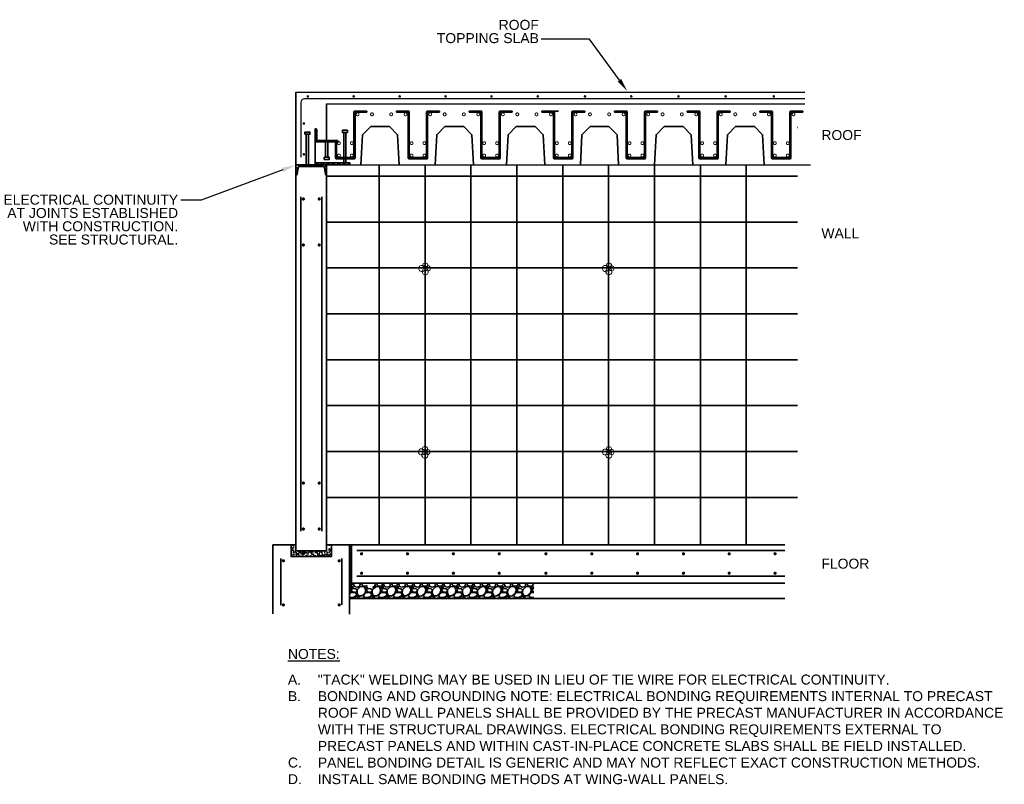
# Model space of a CAD drawing. Header units: inches. Extents: x 294 to 9722, y 170 to 7422.
# Tile 21 of 35: x 294 to 1184, y 1457 to 2148. Entities that reach past the tile are written whole.
import ezdxf
from ezdxf import colors
from ezdxf.entities.mleader import LeaderData, LeaderLine
from ezdxf.enums import TextEntityAlignment as Align
from ezdxf.math import Vec2, Vec3

# ---------------------------------------------------------------- set-up
doc = ezdxf.new("R2010")
doc.units = ezdxf.units.IN
doc.header["$MEASUREMENT"] = 0
doc.layers.add('E-ANNO-TEXT', color=7, linetype='Continuous', lineweight=25)
doc.layers.add('E-DETL-GRPH', color=7, linetype='Continuous', lineweight=35)
doc.styles.add("3 4 1'-0", font='arial.ttf', dxfattribs={"height": 2})
doc.styles.add('R18', font='romans.shx', dxfattribs={"width": 0.85, "height": 0.125})
doc.styles.get("Standard").update_dxf_attribs({"font": 'arial.ttf'})

msp = doc.modelspace()

# ---------------------------------------------------------------- hatches: boundary and pattern name
at = {"layer": 'E-DETL-GRPH'}
h = msp.add_hatch(dxfattribs=at)
h.set_pattern_fill('STEEL', color=0, scale=27.647945, style=0)
h.set_pattern_definition([(135, (1276.1718, 4872.409), (2.443756, 2.443756), []), (135, (1276.1718, 4874.137), (2.443756, 2.443756), [])])
edge = h.paths.add_edge_path()
edge.add_line((561.40986, 2037.5293), (582.20024, 2037.5293))
edge.add_line((582.20024, 2037.5293), (582.20024, 2037.6157))
edge.add_arc((580.79699, 2037.67985), 1.40472, 357.38221813, 423.55144906)
edge.add_line((581.42265, 2038.93755), (563.79011, 2038.93755))
edge.add_arc((563.79011, 2039.90954), 0.972, 180, 270, ccw=False)
edge.add_line((562.81811, 2039.90954), (562.81811, 2048.72522))
edge.add_arc((561.56042, 2048.09957), 1.40472, 26.44855094, 92.61778187)
edge.add_line((561.49626, 2049.50282), (561.40986, 2049.50282))
edge.add_line((561.40986, 2049.50282), (561.40986, 2037.5293))
h = msp.add_hatch(dxfattribs=at)
h.set_pattern_fill('STEEL', color=0, scale=27.647945, style=0)
h.set_pattern_definition([(315, (-6369.3018, 3464.1225), (-2.4437561, -2.4437561), []), (315, (-6369.3018, 3462.3945), (-2.4437561, -2.4437561), [])])
edge = h.paths.add_edge_path()
edge.add_arc((568.29463, 2013.89088), 1.61041, 7.5, 90)
edge.add_line((568.29463, 2015.50129), (547.44983, 2015.50129))
edge.add_arc((547.44983, 2013.89088), 1.61041, 90, 172.5)
edge.add_line((545.85319, 2014.10108), (545.09036, 2008.5789))
edge.add_arc((543.99383, 2008.72326), 1.10599, 270, 352.5, ccw=False)
edge.add_line((543.99383, 2007.61727), (543.99383, 2016.73891))
edge.add_line((543.99383, 2016.73891), (571.75063, 2016.73891))
edge.add_line((571.75063, 2016.73891), (571.75063, 2007.61727))
edge.add_arc((571.75063, 2008.72326), 1.10599, 187.5, 270, ccw=False)
edge.add_line((570.6541, 2008.5789), (569.89127, 2014.10108))
h = msp.add_hatch(dxfattribs=at)
h.set_pattern_fill('STEEL', color=0, scale=27.647945, style=0)
h.set_pattern_definition([(45, (-1977.2783, 278.0614), (-2.443756, 2.443756), []), (45, (-1977.2783, 279.7894), (-2.443756, 2.443756), [])])
h.paths.add_polyline_path([(561.40986, 2016.84776), (592.56822, 2016.84776), (592.56822, 2018.61658), (561.40986, 2018.61658)])
h = msp.add_hatch(dxfattribs=at)
h.set_pattern_fill('AR-SAND', color=0, scale=1.632753, style=0)
h.set_pattern_definition([(37.5, (-1492.0512, 390.8757), (-0.1028526, 3.1460266), [0, -2.481784, 0, -2.7756795, 0, -2.653223]), (7.5, (-1492.0512, 390.8757), (2.8896076, 4.6078664), [0, -1.3388572, 0, -2.236871, 0, -0.8571951]), (327.5, (-1494.0595, 390.8757), (5.0846233, 0.0092398), [0, -0.8163763, 0, -2.9389548, 0, -3.8369687]), (317.5, (-1494.0595, 390.8757), (4.908261, 1.433027), [0, -0.4081882, 0, -1.926648, 0, -2.204216])])
h.paths.add_polyline_path([(576.01114, 1673.36214), (573.41914, 1673.36214), (573.41914, 1668.17815), (557.86718, 1668.17815), (557.86718, 1662.99416), (576.01114, 1662.99416)])
h.paths.add_polyline_path([(557.86718, 1668.17815), (542.31521, 1668.17815), (542.31521, 1673.36214), (539.72321, 1673.36214), (539.72321, 1662.99416), (557.86718, 1662.99416)])
h = msp.add_hatch(dxfattribs=at)
h.set_pattern_fill('AR-SAND', color=0, scale=1.632753, style=0)
h.set_pattern_definition([(37.5, (-1492.0512, 390.8757), (-0.1028526, 3.1460266), [0, -2.481784, 0, -2.7756795, 0, -2.653223]), (7.5, (-1492.0512, 390.8757), (2.8896076, 4.6078664), [0, -1.3388572, 0, -2.236871, 0, -0.8571951]), (327.5, (-1494.0595, 390.8757), (5.0846233, 0.0092398), [0, -0.8163763, 0, -2.9389548, 0, -3.8369687]), (317.5, (-1494.0595, 390.8757), (4.908261, 1.433027), [0, -0.4081882, 0, -1.926648, 0, -2.204216])])
h.paths.add_polyline_path([(576.01114, 1673.36214), (573.41914, 1673.36214), (573.41914, 1668.17815), (557.86718, 1668.17815), (557.86718, 1662.99416), (576.01114, 1662.99416)])
h.paths.add_polyline_path([(557.86718, 1668.17815), (542.31521, 1668.17815), (542.31521, 1673.36214), (539.72321, 1673.36214), (539.72321, 1662.99416), (557.86718, 1662.99416)])
h = msp.add_hatch(dxfattribs=at)
h.set_pattern_fill('GRAVEL', color=0, scale=13.606272, style=0)
h.set_pattern_definition([(228.0128, (-289.1174, 1365.6534), (-108.8501519, -122.4564663), [1.83053, -181.22313]), (184.9697, (-290.342, 1364.29275), (163.2752783, 13.60615372), [3.14125, -310.98393]), (132.5104, (-293.4714, 1364.0206), (136.0625937, -149.66911), [2.21494, -219.27911]), (267.2737, (-298.7779, 1360.61905), (13.6062178, 272.125444), [2.86056, -283.19493]), (292.8337, (-298.91395, 1357.76174), (-68.03149478, 163.27521518), [2.805, -277.69548]), (357.2737, (-297.82545, 1355.17654), (-272.125444, 13.6062178), [2.86056, -283.19493]), (37.6942, (-294.96813, 1355.0405), (-176.88163595, -136.06258945), [3.78294, -374.51058]), (72.2553, (-291.97475, 1357.35355), (95.24405044, 299.33793272), [3.57148, -353.57695]), (121.4296, (-290.88625, 1360.7551), (-108.85028804, 176.88146847), [2.87024, -284.15438]), (175.2364, (-292.3829, 1363.2042), (149.6690049, -13.6061568), [3.27683, -160.56439]), (222.3974, (-295.64844, 1363.47637), (-163.27536402, -149.66888427), [4.23765, -419.52729]), (138.8141, (-285.3077, 1360.483), (-95.2439441, 81.6375954), [1.44636, -143.19028]), (171.4692, (-286.3962, 1361.4354), (176.88151266, -27.21265163), [2.75169, -272.41812]), (225, (-289.117, 1361.844), (-2e-15, -13.60628), [1.92421, -17.31795]), (203.1986, (-290.0699, 1363.4764), (68.0313563, 27.212562), [1.03623, -102.58605]), (291.8014, (-291.0223, 1363.0682), (-13.606271, 40.81882), [1.46544, -71.80658]), (30.9638, (-290.478, 1361.7076), (40.818789, 27.212578), [2.38013, -76.95739]), (161.5651, (-288.437, 1362.932), (27.21255, -13.60625), [1.72107, -41.30574]), (16.3895, (-298.91395, 1363.0682), (136.0627499, 40.8187168), [2.41103, -238.69272]), (70.3462, (-296.6009, 1363.7485), (-54.4250233, -149.66902106), [2.02272, -200.24906]), (293.1986, (-288.4371, 1365.6534), (-27.212562, 68.0313563), [2.07244, -101.54984]), (343.6105, (-287.62074, 1363.7485), (-136.0627499, 40.8187168), [2.41103, -238.69272]), (339.444, (-298.914, 1354.6323), (-68.031385, 27.2124895), [2.32504, -113.927]), (294.7751, (-296.7369, 1353.8159), (-68.0312537, 149.66903856), [1.94812, -192.86405]), (66.8014, (-288.301, 1352.0471), (27.212562, 68.0313563), [2.07244, -101.54984]), (17.354, (-287.4847, 1353.952), (-176.8815635, -54.4250132), [2.28083, -225.80185]), (69.444, (-294.9681, 1352.0471), (-27.2124895, -68.031385), [1.16252, -115.08952]), (101.3099, (-289.1174, 1352.047), (-13.60624, 54.425098), [0.69378, -68.68486]), (165.9638, (-289.2535, 1352.7274), (40.818823, -13.606246), [2.805, -53.29509]), (186.009, (-291.97475, 1353.4077), (136.0627166, 13.6062627), [2.59948, -257.34798]), (303.6901, (-290.478, 1360.483), (-13.60629, 27.212538), [1.96232, -47.09578]), (353.1572, (-289.38956, 1358.85024), (231.30661537, -27.21265282), [3.42598, -339.1712]), (60.9454, (-285.988, 1358.442), (-54.4250884, -95.2439092), [1.40085, -138.6843]), (90, (-285.308, 1359.667), (-13.60627, 13.60627), [0.81638, -12.7899]), (120.2564, (-292.2469, 1353.8159), (54.4250184, -95.2439374), [1.89024, -187.13413]), (48.0128, (-293.1993, 1355.4487), (108.8501519, 122.4564663), [3.66107, -179.3926]), (0, (-290.75, 1358.17), (13.60627, 13.60627), [3.53763, -10.06864]), (325.3048, (-287.21255, 1358.1699), (-136.0626419, 95.24402114), [2.15134, -212.9827]), (254.0546, (-285.4437, 1356.9454), (-13.6062705, -54.4250897), [1.9811, -97.07406]), (207.646, (-285.988, 1355.0405), (-258.51911095, -136.06282495), [3.22557, -319.33205]), (175.4261, (-288.8453, 1353.5438), (-176.8815436, 13.60620126), [3.41244, -337.83113])])
h.paths.add_polyline_path([(759.05718, 1638.80218), (627.18512, 1638.80218), (627.18512, 1624.92378), (759.05718, 1624.92378)])
h.paths.add_polyline_path([(627.18512, 1638.80218), (613.13322, 1638.80218), (613.13322, 1634.93066), (608.23673, 1634.93066), (608.23673, 1638.80218), (594.28942, 1638.80218), (594.28942, 1630.91057), (592.5138, 1630.91057), (592.5138, 1624.92378), (627.18512, 1624.92378)])

# ---------------------------------------------------------------- linework, layer by layer
at = {"layer": 'E-ANNO-TEXT', "color": 0}
for p, q in [((543.99383, 2082.45721), (1003.94862, 2082.45721)), ((571.75063, 2072.08923), (1003.94862, 2072.08923)), ((561.40986, 2016.84776), (1008.96742, 2016.84776))]:
    msp.add_line(p, q, dxfattribs=at)
msp.add_lwpolyline([(1003.94862, 2076.52928), (551.84277, 2076.52928, 0.414213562), (548.38678, 2073.07329), (548.38678, 2023.84923)], format="xyb", dxfattribs=at)
at = {"layer": 'E-DETL-GRPH', "color": 0}
for p, q in [((543.99383, 2082.45721), (543.99383, 2016.73891)), ((571.75063, 2072.08923), (571.75063, 2038.93755)), ((596.32928, 2049.23062), (596.32928, 2064.57399)), ((597.19328, 2065.43799), (607.98241, 2065.43799)), ((598.23008, 2064.40119), (607.98241, 2064.40119)), ((607.98241, 2064.40119), (607.98241, 2065.43799)), ((645.59177, 2065.43799), (634.80264, 2065.43799)), ((634.80264, 2064.40119), (634.80264, 2065.43799)), ((644.55497, 2064.40119), (634.80264, 2064.40119)), ((646.45577, 2049.23062), (646.45577, 2064.57399)), ((661.99328, 2049.23062), (661.99328, 2064.57399)), ((662.85728, 2065.43799), (673.64641, 2065.43799)), ((663.89408, 2064.40119), (673.64641, 2064.40119)), ((673.64641, 2064.40119), (673.64641, 2065.43799)), ((711.25577, 2065.43799), (700.46664, 2065.43799)), ((700.46664, 2064.40119), (700.46664, 2065.43799)), ((710.21897, 2064.40119), (700.46664, 2064.40119)), ((712.11977, 2049.23062), (712.11977, 2064.57399)), ((727.65728, 2049.23062), (727.65728, 2064.57399)), ((728.52128, 2065.43799), (739.31041, 2065.43799)), ((729.55808, 2064.40119), (739.31041, 2064.40119)), ((739.31041, 2064.40119), (739.31041, 2065.43799)), ((776.91977, 2065.43799), (766.13064, 2065.43799)), ((766.13064, 2064.40119), (766.13064, 2065.43799)), ((775.88297, 2064.40119), (766.13064, 2064.40119)), ((770.3446, 2065.43799), (781.13374, 2065.43799)), ((777.78377, 2049.23062), (777.78377, 2064.57399)), ((793.32128, 2049.23062), (793.32128, 2064.57399)), ((794.18528, 2065.43799), (804.97441, 2065.43799)), ((795.22208, 2064.40119), (804.97441, 2064.40119)), ((804.97441, 2064.40119), (804.97441, 2065.43799)), ((842.58377, 2065.43799), (831.79464, 2065.43799)), ((831.79464, 2064.40119), (831.79464, 2065.43799)), ((841.54697, 2064.40119), (831.79464, 2064.40119)), ((843.44777, 2049.23062), (843.44777, 2064.57399)), ((858.98528, 2049.23062), (858.98528, 2064.57399)), ((859.84928, 2065.43799), (870.63841, 2065.43799)), ((860.88608, 2064.40119), (870.63841, 2064.40119)), ((870.63841, 2064.40119), (870.63841, 2065.43799)), ((908.24777, 2065.43799), (897.45864, 2065.43799)), ((897.45864, 2064.40119), (897.45864, 2065.43799)), ((907.21097, 2064.40119), (897.45864, 2064.40119)), ((909.11177, 2049.23062), (909.11177, 2064.57399)), ((924.64928, 2049.23062), (924.64928, 2064.57399)), ((925.51328, 2065.43799), (936.30241, 2065.43799)), ((926.55008, 2064.40119), (936.30241, 2064.40119)), ((936.30241, 2064.40119), (936.30241, 2065.43799)), ((973.91177, 2065.43799), (963.12264, 2065.43799)), ((963.12264, 2064.40119), (963.12264, 2065.43799)), ((972.87497, 2064.40119), (963.12264, 2064.40119)), ((974.77577, 2049.23062), (974.77577, 2064.57399)), ((990.31328, 2049.23062), (990.31328, 2064.57399)), ((991.17728, 2065.43799), (1001.96641, 2065.43799)), ((992.21408, 2064.40119), (1001.96641, 2064.40119)), ((1001.96641, 2064.40119), (1001.96641, 2065.43799)), ((597.36608, 2049.23062), (597.36608, 2063.53719)), ((645.41897, 2049.23062), (645.41897, 2063.53719)), ((663.03008, 2049.23062), (663.03008, 2063.53719)), ((711.08297, 2049.23062), (711.08297, 2063.53719)), ((728.69408, 2049.23062), (728.69408, 2063.53719)), ((776.74697, 2049.23062), (776.74697, 2063.53719)), ((794.35808, 2049.23062), (794.35808, 2063.53719)), ((842.41097, 2049.23062), (842.41097, 2063.53719)), ((860.02208, 2049.23062), (860.02208, 2063.53719)), ((908.07497, 2049.23062), (908.07497, 2063.53719)), ((925.68608, 2049.23062), (925.68608, 2063.53719)), ((973.73897, 2049.23062), (973.73897, 2063.53719)), ((991.35008, 2049.23062), (991.35008, 2063.53719)), ((596.32928, 2024.29978), (596.32928, 2049.23062)), ((597.36608, 2023.26298), (597.36608, 2049.23062)), ((645.41897, 2023.26298), (645.41897, 2049.23062)), ((646.45577, 2024.29978), (646.45577, 2049.23062)), ((661.99328, 2024.29978), (661.99328, 2049.23062)), ((663.03008, 2023.26298), (663.03008, 2049.23062)), ((711.08297, 2023.26298), (711.08297, 2049.23062)), ((712.11977, 2024.29978), (712.11977, 2049.23062)), ((727.65728, 2024.29978), (727.65728, 2049.23062)), ((728.69408, 2023.26298), (728.69408, 2049.23062)), ((776.74697, 2023.26298), (776.74697, 2049.23062)), ((777.78377, 2024.29978), (777.78377, 2049.23062)), ((793.32128, 2024.29978), (793.32128, 2049.23062)), ((794.35808, 2023.26298), (794.35808, 2049.23062)), ((842.41097, 2023.26298), (842.41097, 2049.23062)), ((843.44777, 2024.29978), (843.44777, 2049.23062)), ((858.98528, 2024.29978), (858.98528, 2049.23062)), ((860.02208, 2023.26298), (860.02208, 2049.23062)), ((908.07497, 2023.26298), (908.07497, 2049.23062)), ((909.11177, 2024.29978), (909.11177, 2049.23062)), ((924.64928, 2024.29978), (924.64928, 2049.23062)), ((925.68608, 2023.26298), (925.68608, 2049.23062)), ((973.73897, 2023.26298), (973.73897, 2049.23062)), ((974.77577, 2024.29978), (974.77577, 2049.23062)), ((990.31328, 2024.29978), (990.31328, 2049.23062)), ((991.35008, 2023.26298), (991.35008, 2049.23062)), ((997.28684, 2050.51216), (996.92704, 2050.51216)), ((553.3626, 2016.73891), (553.3626, 2044.4685)), ((555.3066, 2016.73891), (555.3066, 2044.4685)), ((587.22266, 2018.61658), (587.22266, 2046.23731)), ((589.16666, 2018.61658), (589.16666, 2046.23731)), ((561.40986, 2037.5293), (561.40986, 2016.84776)), ((570.83305, 2037.5293), (570.83305, 2023.78696)), ((572.77705, 2037.5293), (572.77705, 2023.78696)), ((579.75497, 2037.13215), (579.75497, 2023.26298)), ((580.79177, 2037.13215), (579.75497, 2037.13215)), ((580.79177, 2037.13215), (580.79177, 2024.29978)), ((580.61897, 2022.39898), (596.50208, 2022.39898)), ((581.65577, 2023.43578), (595.46528, 2023.43578)), ((646.28297, 2022.39898), (662.16608, 2022.39898)), ((647.31977, 2023.43578), (661.12928, 2023.43578)), ((711.94697, 2022.39898), (727.83008, 2022.39898)), ((712.98377, 2023.43578), (726.79328, 2023.43578)), ((777.61097, 2022.39898), (793.49408, 2022.39898)), ((778.64777, 2023.43578), (792.45728, 2023.43578)), ((843.27497, 2022.39898), (859.15808, 2022.39898)), ((844.31177, 2023.43578), (858.12128, 2023.43578)), ((908.93897, 2022.39898), (924.82208, 2022.39898)), ((909.97577, 2023.43578), (923.78528, 2023.43578)), ((974.60297, 2022.39898), (990.48608, 2022.39898)), ((975.63977, 2023.43578), (989.44928, 2023.43578)), ((543.99383, 2016.73891), (543.99383, 1668.17815)), ((571.75063, 2016.73891), (571.75063, 1668.17815)), ((619.22145, 2016.23841), (619.22145, 1673.9102)), ((660.69345, 2016.23841), (660.69345, 1673.9102)), ((702.16545, 2016.23841), (702.16545, 1673.9102)), ((743.63745, 2016.23841), (743.63745, 1673.9102)), ((785.10945, 2016.23841), (785.10945, 1673.9102)), ((826.58145, 2016.23841), (826.58145, 1673.9102)), ((868.05345, 2016.23841), (868.05345, 1673.9102)), ((909.52545, 2016.23841), (909.52545, 1673.9102)), ((950.99745, 2016.23841), (950.99745, 1673.9102)), ((997.28684, 2006.67014), (571.83904, 2006.67014)), ((548.38678, 1988.07652), (548.38678, 1685.96557)), ((567.34757, 1988.07652), (567.34757, 1685.96557)), ((997.28684, 1965.19814), (571.83904, 1965.19814)), ((997.28684, 1923.72614), (571.83904, 1923.72614)), ((997.28684, 1882.25414), (571.83904, 1882.25414)), ((997.28684, 1840.78214), (571.83904, 1840.78214)), ((997.28684, 1799.31014), (571.83904, 1799.31014)), ((997.28684, 1757.83814), (571.83904, 1757.83814)), ((997.28684, 1716.36614), (571.83904, 1716.36614)), ((523.23066, 1673.36214), (523.23066, 1611.15427)), ((539.72827, 1673.36214), (523.23066, 1673.36214)), ((539.72321, 1673.36214), (539.72321, 1662.99416)), ((539.72321, 1673.36214), (543.98878, 1673.36204)), ((539.72321, 1673.36214), (539.72321, 1662.99416)), ((539.72321, 1673.36214), (543.98878, 1673.36204)), ((571.74557, 1673.36224), (576.01114, 1673.36214)), ((571.74557, 1673.36224), (576.01114, 1673.36214)), ((576.01114, 1673.36214), (576.01114, 1662.99416)), ((576.01114, 1673.36214), (576.01114, 1662.99416)), ((592.5138, 1673.36214), (576.01619, 1673.36214)), ((592.5138, 1673.36214), (594.28942, 1673.36214)), ((592.5138, 1673.36214), (592.5138, 1610.9599)), ((594.28942, 1673.36214), (594.28942, 1638.80218)), ((985.73961, 1673.36214), (594.28942, 1673.36214)), ((571.75063, 1668.17815), (543.99383, 1668.17815)), ((571.75063, 1668.17815), (543.99383, 1668.17815)), ((592.5138, 1671.59333), (594.28942, 1671.59333)), ((592.5138, 1669.82451), (594.28942, 1669.82451)), ((592.5138, 1668.05569), (594.28942, 1668.05569)), ((592.5138, 1666.28688), (594.28942, 1666.28688)), ((592.5138, 1664.51806), (594.28942, 1664.51806)), ((598.95208, 1668.22319), (985.73961, 1668.22319)), ((530.31517, 1661.16034), (530.31517, 1618.98895)), ((576.01114, 1662.99416), (539.72321, 1662.99416)), ((585.42928, 1661.16034), (585.42928, 1619.24711)), ((592.5138, 1662.74925), (594.28942, 1662.74925)), ((592.5138, 1660.98043), (594.28942, 1660.98043)), ((592.5138, 1659.21162), (594.28942, 1659.21162)), ((592.5138, 1657.4428), (594.28942, 1657.4428)), ((592.5138, 1655.67399), (594.28942, 1655.67399)), ((592.5138, 1653.90517), (594.28942, 1653.90517)), ((592.5138, 1652.13636), (594.28942, 1652.13636)), ((592.5138, 1650.36754), (594.28942, 1650.36754)), ((592.5138, 1648.59873), (594.28942, 1648.59873)), ((592.5138, 1646.82991), (594.28942, 1646.82991)), ((592.5138, 1645.0611), (594.28942, 1645.0611)), ((592.5138, 1643.29228), (594.28942, 1643.29228)), ((592.5138, 1641.52346), (594.28942, 1641.52346)), ((592.5138, 1639.75465), (594.28942, 1639.75465)), ((592.5138, 1637.98583), (594.28942, 1637.98583)), ((594.28942, 1638.80218), (985.73961, 1638.80218)), ((598.95208, 1645.07154), (985.73961, 1645.07154)), ((592.5138, 1636.21702), (594.28942, 1636.21702)), ((592.5138, 1634.4482), (594.28942, 1634.4482)), ((592.5138, 1632.67939), (594.28942, 1632.67939)), ((592.5138, 1624.92378), (985.73961, 1624.92378))]:
    msp.add_line(p, q, dxfattribs=at)
for points, const_width in [([(555.29111, 2078.72395, -1), (554.13914, 2078.72395, -1)], 1.15197), ([(596.79024, 2078.72395, -1), (595.63827, 2078.72395, -1)], 1.15197), ([(638.28937, 2078.72395, -1), (637.1374, 2078.72395, -1)], 1.15197), ([(679.7885, 2078.72395, -1), (678.63653, 2078.72395, -1)], 1.15197), ([(721.28763, 2078.72395, -1), (720.13566, 2078.72395, -1)], 1.15197), ([(763.11096, 2078.72395, -1), (761.95899, 2078.72395, -1)], 1.15197), ([(805.77075, 2078.72395, -1), (804.61878, 2078.72395, -1)], 1.15197), ([(847.59408, 2078.72395, -1), (846.44211, 2078.72395, -1)], 1.15197), ([(890.25387, 2078.72395, -1), (889.1019, 2078.72395, -1)], 1.15197), ([(932.91366, 2078.72395, -1), (931.76169, 2078.72395, -1)], 1.15197), ([(976.40992, 2078.72395, -1), (975.25795, 2078.72395, -1)], 1.15197), ([(551.73184, 2054.2642, -1), (550.57987, 2054.2642, -1)], 1.15197), ([(551.73184, 2026.35783, -1), (550.57987, 2026.35783, -1)], 1.15197), ([(549.99656, 1986.00636, 1), (551.43652, 1986.00636, 1)], 1.43996), ([(565.7378, 1986.00636, -1), (564.29784, 1986.00636, -1)], 1.43996), ([(551.43652, 1944.46214, -1), (549.99656, 1944.46214, -1)], 1.43996), ([(565.7378, 1944.46214, -1), (564.29784, 1944.46214, -1)], 1.43996), ([(549.99656, 1729.31906, 1), (551.43652, 1729.31906, 1)], 1.43996), ([(565.7378, 1729.31906, -1), (564.29784, 1729.31906, -1)], 1.43996), ([(551.43652, 1687.77485, -1), (549.99656, 1687.77485, -1)], 1.43996), ([(565.7378, 1687.77485, -1), (564.29784, 1687.77485, -1)], 1.43996), ([(602.58545, 1665.42056, 1), (604.02541, 1665.42056, 1)], 1.43996), ([(644.05745, 1665.42056, 1), (645.49741, 1665.42056, 1)], 1.43996), ([(685.52945, 1665.42056, 1), (686.96941, 1665.42056, 1)], 1.43996), ([(727.00145, 1665.42056, 1), (728.44141, 1665.42056, 1)], 1.43996), ([(769.17611, 1665.42056, 1), (770.61607, 1665.42056, 1)], 1.43996), ([(810.64811, 1665.42056, 1), (812.08807, 1665.42056, 1)], 1.43996), ([(851.98629, 1665.42056, 1), (853.42625, 1665.42056, 1)], 1.43996), ([(893.45829, 1665.42056, 1), (894.89825, 1665.42056, 1)], 1.43996), ([(934.79648, 1665.42056, 1), (936.23644, 1665.42056, 1)], 1.43996), ([(976.26848, 1665.42056, 1), (977.70844, 1665.42056, 1)], 1.43996), ([(531.92495, 1659.09018, 1), (533.36491, 1659.09018, 1)], 1.43996), ([(583.81951, 1659.09018, -1), (582.37955, 1659.09018, -1)], 1.43996), ([(602.58545, 1647.81628, 1), (604.02541, 1647.81628, 1)], 1.43996), ([(644.05745, 1647.81628, 1), (645.49741, 1647.81628, 1)], 1.43996), ([(685.52945, 1647.81628, 1), (686.96941, 1647.81628, 1)], 1.43996), ([(727.00145, 1647.81628, 1), (728.44141, 1647.81628, 1)], 1.43996), ([(769.17611, 1647.81628, 1), (770.61607, 1647.81628, 1)], 1.43996), ([(810.64811, 1647.81628, 1), (812.08807, 1647.81628, 1)], 1.43996), ([(851.98629, 1647.81628, 1), (853.42625, 1647.81628, 1)], 1.43996), ([(893.45829, 1647.81628, 1), (894.89825, 1647.81628, 1)], 1.43996), ([(934.79648, 1647.81628, 1), (936.23644, 1647.81628, 1)], 1.43996), ([(976.26848, 1647.81628, 1), (977.70844, 1647.81628, 1)], 1.43996), ([(531.92495, 1619.19019, 1), (533.36491, 1619.19019, 1)], 1.43996), ([(583.81951, 1619.19019, -1), (582.37955, 1619.19019, -1)], 1.43996)]:
    msp.add_lwpolyline(points, format="xyb", close=True, dxfattribs=dict(at, const_width=const_width))
at = {"layer": 'E-DETL-GRPH', "color": 0, "const_width": 0.864, "flags": 128}
for points in [[(598.41284, 2062.52428, 1), (601.00484, 2062.52428, 1)], [(611.43693, 2062.52428, 1), (614.02893, 2062.52428, 1)], [(631.34812, 2062.52428, -1), (628.75612, 2062.52428, -1)], [(644.37221, 2062.52428, -1), (641.78021, 2062.52428, -1)], [(664.07684, 2062.52428, 1), (666.66884, 2062.52428, 1)], [(677.10093, 2062.52428, 1), (679.69293, 2062.52428, 1)], [(697.01212, 2062.52428, -1), (694.42012, 2062.52428, -1)], [(710.03621, 2062.52428, -1), (707.44421, 2062.52428, -1)], [(729.74084, 2062.52428, 1), (732.33284, 2062.52428, 1)], [(742.76493, 2062.52428, 1), (745.35693, 2062.52428, 1)], [(762.67612, 2062.52428, -1), (760.08412, 2062.52428, -1)], [(775.70021, 2062.52428, -1), (773.10821, 2062.52428, -1)], [(795.40484, 2062.52428, 1), (797.99684, 2062.52428, 1)], [(808.42893, 2062.52428, 1), (811.02093, 2062.52428, 1)], [(828.34012, 2062.52428, -1), (825.74812, 2062.52428, -1)], [(841.36421, 2062.52428, -1), (838.77221, 2062.52428, -1)], [(861.06884, 2062.52428, 1), (863.66084, 2062.52428, 1)], [(874.09293, 2062.52428, 1), (876.68493, 2062.52428, 1)], [(894.00412, 2062.52428, -1), (891.41212, 2062.52428, -1)], [(907.02821, 2062.52428, -1), (904.43621, 2062.52428, -1)], [(926.73284, 2062.52428, 1), (929.32484, 2062.52428, 1)], [(939.75693, 2062.52428, 1), (942.34893, 2062.52428, 1)], [(959.66812, 2062.52428, -1), (957.07612, 2062.52428, -1)], [(972.69221, 2062.52428, -1), (970.10021, 2062.52428, -1)], [(992.39684, 2062.52428, 1), (994.98884, 2062.52428, 1)], [(581.50437, 2036.50117, 1), (584.09637, 2036.50117, 1)], [(593.15751, 2036.50117, 1), (595.74951, 2036.50117, 1)], [(647.16837, 2036.50117, 1), (649.76037, 2036.50117, 1)], [(658.82151, 2036.50117, 1), (661.41351, 2036.50117, 1)], [(712.83237, 2036.50117, 1), (715.42437, 2036.50117, 1)], [(724.48551, 2036.50117, 1), (727.07751, 2036.50117, 1)], [(778.49637, 2036.50117, 1), (781.08837, 2036.50117, 1)], [(790.14951, 2036.50117, 1), (792.74151, 2036.50117, 1)], [(844.16037, 2036.50117, 1), (846.75237, 2036.50117, 1)], [(855.81351, 2036.50117, 1), (858.40551, 2036.50117, 1)], [(909.82437, 2036.50117, 1), (912.41637, 2036.50117, 1)], [(921.47751, 2036.50117, 1), (924.06951, 2036.50117, 1)], [(975.48837, 2036.50117, 1), (978.08037, 2036.50117, 1)], [(987.14151, 2036.50117, 1), (989.73351, 2036.50117, 1)], [(581.50437, 2025.3158, 1), (584.09637, 2025.3158, 1)], [(593.15751, 2025.3158, 1), (595.74951, 2025.3158, 1)], [(647.16837, 2025.3158, 1), (649.76037, 2025.3158, 1)], [(658.82151, 2025.3158, 1), (661.41351, 2025.3158, 1)], [(712.83237, 2025.3158, 1), (715.42437, 2025.3158, 1)], [(724.48551, 2025.3158, 1), (727.07751, 2025.3158, 1)], [(778.49637, 2025.3158, 1), (781.08837, 2025.3158, 1)], [(790.14951, 2025.3158, 1), (792.74151, 2025.3158, 1)], [(844.16037, 2025.3158, 1), (846.75237, 2025.3158, 1)], [(855.81351, 2025.3158, 1), (858.40551, 2025.3158, 1)], [(909.82437, 2025.3158, 1), (912.41637, 2025.3158, 1)], [(921.47751, 2025.3158, 1), (924.06951, 2025.3158, 1)], [(975.48837, 2025.3158, 1), (978.08037, 2025.3158, 1)], [(987.14151, 2025.3158, 1), (989.73351, 2025.3158, 1)]]:
    msp.add_lwpolyline(points, format="xyb", close=True, dxfattribs=at)
at = {"layer": 'E-DETL-GRPH', "color": 0}
for points in [[(561.40986, 2037.5293), (582.20024, 2037.5293), (582.20024, 2037.6157, 0.29701687), (581.42265, 2038.93755), (563.79011, 2038.93755, -0.414213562), (562.81811, 2039.90954), (562.81811, 2048.72522, 0.29701687), (561.49626, 2049.50282), (561.40986, 2049.50282), (561.40986, 2037.5293)], [(569.89127, 2014.10108, 0.376373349), (568.29463, 2015.50129), (547.44983, 2015.50129, 0.376373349), (545.85319, 2014.10108), (545.09036, 2008.5789, -0.376373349), (543.99383, 2007.61727), (543.99383, 2016.73891), (571.75063, 2016.73891), (571.75063, 2007.61727, -0.376373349), (570.6541, 2008.5789)]]:
    msp.add_lwpolyline(points, format="xyb", close=True, dxfattribs=at)
for points in [[(590.46265, 2046.23731), (590.46265, 2048.18131), (585.92666, 2048.18131), (585.92666, 2046.23731)], [(552.0666, 2044.4685), (552.0666, 2046.41249), (556.60259, 2046.41249), (556.60259, 2044.4685)], [(574.07305, 2023.78696), (574.07305, 2021.84297), (569.53706, 2021.84297), (569.53706, 2023.78696)], [(561.40986, 2016.84776), (592.56822, 2016.84776), (592.56822, 2018.61658), (561.40986, 2018.61658)]]:
    msp.add_lwpolyline(points, close=True, dxfattribs=at)
for points in [[(637.33286, 2016.84776), (635.90596, 2044.07467), (628.57293, 2051.40769), (611.53286, 2051.40769), (604.19983, 2044.07467), (602.77293, 2016.84776)], [(704.34768, 2016.84776), (702.92078, 2044.07467), (695.58775, 2051.40769), (678.54768, 2051.40769), (671.21465, 2044.07467), (669.78775, 2016.84776)], [(768.8531, 2016.84776), (767.4262, 2044.07467), (760.09317, 2051.40769), (743.0531, 2051.40769), (735.72007, 2044.07467), (734.29317, 2016.84776)], [(835.57543, 2016.84776), (834.14853, 2044.07467), (826.8155, 2051.40769), (809.77543, 2051.40769), (802.4424, 2044.07467), (801.0155, 2016.84776)], [(902.59025, 2016.84776), (901.16335, 2044.07467), (893.83032, 2051.40769), (876.79025, 2051.40769), (869.45722, 2044.07467), (868.03032, 2016.84776)], [(967.09567, 2016.84776), (965.66877, 2044.07467), (958.33574, 2051.40769), (941.29567, 2051.40769), (933.96264, 2044.07467), (932.53574, 2016.84776)], [(592.5138, 1630.91057), (594.28942, 1630.91057), (594.28942, 1645.9302)]]:
    msp.add_lwpolyline(points, dxfattribs=at)
for centre, start, end in [((597.19328, 2064.57399), 90, 180), ((598.23008, 2063.53719), 90, 180), ((644.55497, 2063.53719), 0, 90), ((645.59177, 2064.57399), 0, 90), ((662.85728, 2064.57399), 90, 180), ((663.89408, 2063.53719), 90, 180), ((710.21897, 2063.53719), 0, 90), ((711.25577, 2064.57399), 0, 90), ((728.52128, 2064.57399), 90, 180), ((729.55808, 2063.53719), 90, 180), ((775.88297, 2063.53719), 0, 90), ((776.91977, 2064.57399), 0, 90), ((794.18528, 2064.57399), 90, 180), ((795.22208, 2063.53719), 90, 180), ((841.54697, 2063.53719), 0, 90), ((842.58377, 2064.57399), 0, 90), ((859.84928, 2064.57399), 90, 180), ((860.88608, 2063.53719), 90, 180), ((907.21097, 2063.53719), 0, 90), ((908.24777, 2064.57399), 0, 90), ((925.51328, 2064.57399), 90, 180), ((926.55008, 2063.53719), 90, 180), ((972.87497, 2063.53719), 0, 90), ((973.91177, 2064.57399), 0, 90), ((991.17728, 2064.57399), 90, 180), ((992.21408, 2063.53719), 90, 180), ((580.61897, 2023.26298), 180, 270), ((581.65577, 2024.29978), 180, 270), ((595.46528, 2024.29978), 270, 0), ((596.50208, 2023.26298), 270, 0), ((646.28297, 2023.26298), 180, 270), ((647.31977, 2024.29978), 180, 270), ((661.12928, 2024.29978), 270, 0), ((662.16608, 2023.26298), 270, 0), ((711.94697, 2023.26298), 180, 270), ((712.98377, 2024.29978), 180, 270), ((726.79328, 2024.29978), 270, 0), ((727.83008, 2023.26298), 270, 0), ((777.61097, 2023.26298), 180, 270), ((778.64777, 2024.29978), 180, 270), ((792.45728, 2024.29978), 270, 0), ((793.49408, 2023.26298), 270, 0), ((843.27497, 2023.26298), 180, 270), ((844.31177, 2024.29978), 180, 270), ((858.12128, 2024.29978), 270, 0), ((859.15808, 2023.26298), 270, 0), ((908.93897, 2023.26298), 180, 270), ((909.97577, 2024.29978), 180, 270), ((923.78528, 2024.29978), 270, 0), ((924.82208, 2023.26298), 270, 0), ((974.60297, 2023.26298), 180, 270), ((975.63977, 2024.29978), 180, 270), ((989.44928, 2024.29978), 270, 0), ((990.48608, 2023.26298), 270, 0)]:
    msp.add_arc(centre, 0.864, start, end, dxfattribs=at)

# ---------------------------------------------------------------- texts
at = {"layer": 'E-ANNO-TEXT', "color": 0, "char_height": 9, "attachment_point": 1, "line_spacing_factor": 0.8}
for s, width, heights, insert in [('\\A1;\\pxqr;ROOF TOPPING SLAB', 94.0433002, [24.49477], (669.49122, 2147.88569)), ('\\A1;\\pxqr;ELECTRICAL CONTINUITY AT JOINTS ESTABLISHED WITH CONSTRUCTION.\\PSEE STRUCTURAL.', 161.8445631, [55.27422], (275.65749, 1989.8987))]:
    msp.add_mtext_dynamic_manual_height_columns(s, width=width, gutter_width=48, heights=heights, dxfattribs=dict(at, insert=insert))
at = {"layer": 'E-ANNO-TEXT', "color": 0, "char_height": 9, "width": 48.0535811, "attachment_point": 1, "line_spacing_factor": 0.776524, "style": "3 4 1'-0"}
for s, insert in [('ROOF', (1018.86882, 2048.30923)), ('WALL', (1018.86882, 1959.49895)), ('FLOOR', (1018.86882, 1660.98314))]:
    msp.add_mtext(s, dxfattribs=dict(at, insert=insert))
at = {"layer": 'E-ANNO-TEXT', "color": 0, "char_height": 9, "attachment_point": 1}
for s, insert, width in [('{\\LNOTES:}', (536.75997, 1579.36667), 63.6272003), ('\\pxi-3,l3,t3;A.^I"TACK" WELDING MAY BE USED IN LIEU OF TIE WIRE FOR ELECTRICAL CONTINUITY.\\PB.^IBONDING AND GROUNDING NOTE: ELECTRICAL BONDING REQUIREMENTS INTERNAL TO PRECAST ROOF AND WALL PANELS SHALL BE PROVIDED BY THE PRECAST MANUFACTURER IN ACCORDANCE WITH THE STRUCTURAL DRAWINGS. ELECTRICAL BONDING REQUIREMENTS EXTERNAL TO PRECAST PANELS AND WITHIN CAST-IN-PLACE CONCRETE SLABS SHALL BE FIELD INSTALLED.\\PC.^IPANEL BONDING DETAIL IS GENERIC AND MAY NOT REFLECT EXACT CONSTRUCTION METHODS.\\PD.^IINSTALL SAME BONDING METHODS AT WING-WALL PANELS.', (536.75997, 1556.26336), 648.2914932)]:
    msp.add_mtext(s, dxfattribs=dict(at, insert=insert, width=width))
at = {"layer": 'E-DETL-GRPH', "color": 0, "style": 'R18', "width": 0.85}
for p in [(660.26865, 1923.24239), (826.15665, 1923.24239), (659.86567, 1757.47403), (826.15665, 1757.35439)]:
    msp.add_text('8', height=10.287, rotation=270, dxfattribs=at).set_placement(p, align=Align.MIDDLE)
for p in [(660.89549, 1922.85725), (826.78349, 1922.85725), (660.4925, 1757.08889), (826.78349, 1756.96925)]:
    msp.add_text('8', height=10.287, dxfattribs=at).set_placement(p, align=Align.MIDDLE)

# ---------------------------------------------------------------- leaders
at = {"layer": 'E-ANNO-TEXT', "color": 0}
ml = msp.add_multileader_mtext('Standard', dxfattribs=at)
ml.set_content('')
ml.set_leader_properties()
ml.build(insert=Vec2(0, 0))
ml.multileader.update_dxf_attribs({"dogleg_length": 0.36, "arrow_head_size": 12, "scale": 48})
ctx = ml.context
ctx.base_point, ctx.scale, ctx.char_height, ctx.arrow_head_size, ctx.landing_gap_size, ctx.plane_origin = Vec3(756.84786, 2130.5907), 48, 8.64, 12, 4.32, Vec3(301.79922, 2190.12162)
ctx.text_align_type = 2
notes = []
notes.append((ctx, [(1, (1, 1, 0), (809.41124, 2130.5907), (-1, 0), 43.92338, [(0, [(843.39456, 2083.60862)], 0, [])])]))
ctx.mtext.insert, ctx.mtext.alignment, ctx.mtext.flow_direction = Vec3(761.16786, 2134.9107), 3, 5
ml = msp.add_multileader_mtext('Standard', dxfattribs=at)
ml.set_content('')
ml.set_leader_properties()
ml.build(insert=Vec2(0, 0))
ml.multileader.update_dxf_attribs({"dogleg_length": 0.36, "arrow_head_size": 12, "scale": 48})
ctx = ml.context
ctx.base_point, ctx.scale, ctx.char_height, ctx.arrow_head_size, ctx.landing_gap_size, ctx.plane_origin = Vec3(431.30124, 1985.03543), 48, 8.64, 12, 4.32, Vec3(-21.73213, 2034.29652)
ctx.text_align_type = 2
notes.append((ctx, [(1, (1, 1, 0), (458.39571, 1985.03543), (-1, 0), 18.45447, [(0, [(543.31035, 2016.50169)], 0, [])])]))
ctx.mtext.insert, ctx.mtext.alignment, ctx.mtext.flow_direction = Vec3(435.62124, 1989.35543), 3, 5
for ctx, leaders in notes:
    for number, flags, end, landing, length, lines in leaders:
        leader = LeaderData()
        leader.index, (leader.has_last_leader_line, leader.has_dogleg_vector, leader.attachment_direction) = number, flags
        leader.last_leader_point, leader.dogleg_vector, leader.dogleg_length = Vec3(end), Vec3(landing), length
        for number, points, colour, breaks in lines:
            line = LeaderLine()
            line.index, line.vertices, line.color, line.breaks = number, Vec3.list(points), colors.encode_raw_color(colour), breaks
            leader.lines.append(line)
        ctx.leaders.append(leader)

doc.saveas('drawing.dxf')
